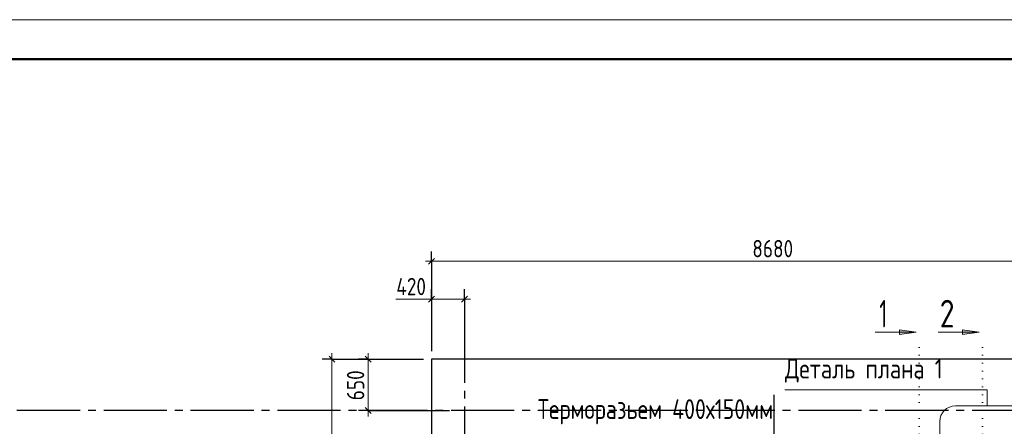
# Model space of a CAD drawing. Header units: millimetres. Extents: x 0 to 43617, y 0 to 29700.
# Tile 19 of 20: x 21595 to 34069, y 24550 to 29700. Entities that reach past the tile are written whole.
import ezdxf

# ---------------------------------------------------------------- set-up
doc = ezdxf.new("R2010")
doc.units = ezdxf.units.MM
doc.linetypes.add('______5', pattern=[1100, 800, -100, 100, -100])
doc.linetypes.add('______9', pattern=[100, 0, -100])
for name, color, linetype, lineweight in [('Standard', 7, 'Continuous', 25), ('ЖБ Перекрытие верхний уровень', 7, 'Continuous', 35), ('Оси', 40, '______5', 18), ('Примечания', 7, 'Continuous', 25), ('Размерная выноска', 7, 'Continuous', 13), ('Узлы символ', 7, 'Continuous', 25)]:
    doc.layers.add(name, color=color, linetype=linetype, lineweight=lineweight)
doc.styles.add('GOST 2.304-81', font='txt')
doc.styles.add('ISOCPEUR', font='txt')

msp = doc.modelspace()

# ---------------------------------------------------------------- hatches: boundary and pattern name
at = {"layer": 'Узлы символ', "linetype": 'Continuous', "lineweight": 13, "transparency": 33554687}
for points in [[(32740, 25772), (32950, 25742), (32740, 25712)], [(33540, 25772), (33750, 25742), (33540, 25712)]]:
    msp.add_hatch(color=7, dxfattribs=at).paths.add_polyline_path(points, flags=16)

# ---------------------------------------------------------------- linework, layer by layer
at = {"layer": 'Standard', "color": 251, "linetype": 'Continuous', "lineweight": -3, "true_color": 0x656565, "transparency": 33554687}
for p, q in [((26810, 26640), (26810, 26765)), ((26810, 26640), (26810, 26515)), ((26810, 26640), (26810, 25500)), ((26810, 26160), (26810, 26285)), ((27230, 26160), (27230, 26285)), ((26810, 26160), (26810, 26035)), ((26810, 26160), (26810, 25500)), ((27230, 26160), (27230, 26035)), ((27230, 26160), (27230, 25380)), ((25551, 25400), (25426, 25400)), ((25551, 25400), (25676, 25400)), ((25551, 25400), (26710, 25400)), ((26010, 25400), (25885, 25400)), ((26010, 25400), (26135, 25400)), ((26010, 25400), (26710, 25400)), ((26010, 24750), (25885, 24750)), ((26010, 24750), (26135, 24750)), ((26010, 24750), (27040, 24750))]:
    msp.add_line(p, q, dxfattribs=at)
at = {"layer": 'Standard', "color": 7, "linetype": 'Continuous', "lineweight": 13, "transparency": 33554687}
for p, q in [((26810, 26640), (26735, 26640)), ((35490, 26640), (26810, 26640)), ((26810, 26160), (26735, 26160)), ((27230, 26160), (26810, 26160)), ((27230, 26160), (27305, 26160)), ((25551, 25400), (25551, 25475)), ((26010, 25400), (26010, 25475)), ((26010, 24750), (26010, 24675))]:
    msp.add_line(p, q, dxfattribs=at)
at = {"layer": 'Standard', "color": 7, "linetype": 'Continuous', "lineweight": 25, "transparency": 33554687}
for p, q in [((26848, 26677), (26772, 26602)), ((26848, 26197), (26772, 26122)), ((27267, 26197), (27192, 26122)), ((25514, 25438), (25589, 25363)), ((25972, 25438), (26048, 25363)), ((25972, 24787), (26048, 24712))]:
    msp.add_line(p, q, dxfattribs=at)
at = {"layer": 'Standard', "color": 7, "linetype": 'Continuous', "lineweight": 13, "transparency": 33554687}
msp.add_lwpolyline([(0, 0), (42000, 0), (42000, 29700), (0, 29700), (0, 0)], close=True, dxfattribs=at)
at = {"layer": 'Standard', "color": 7, "linetype": 'Continuous', "lineweight": 50, "transparency": 33554687}
msp.add_lwpolyline([(2000, 29200), (41500, 29200), (41500, 500), (2000, 500), (2000, 29200)], close=True, dxfattribs=at)
at = {"layer": 'Standard', "color": 7, "linetype": 'Continuous', "lineweight": 13, "transparency": 33554687}
for points in [[(25551, 25400), (25551, 21107), (25551, 21107), (25551, 17540)], [(26010, 25400), (26010, 24781), (26010, 24781), (26010, 24750)]]:
    msp.add_lwpolyline(points, dxfattribs=at)
at = {"layer": 'ЖБ Перекрытие верхний уровень', "color": 7, "linetype": 'Continuous', "lineweight": 25, "transparency": 33554687}
for p, q in [((35490, 25400), (26810, 25400)), ((26810, 25400), (26810, 23800))]:
    msp.add_line(p, q, dxfattribs=at)
at = {"layer": 'Оси', "color": 8, "linetype": '______5', "lineweight": -3, "transparency": 33554687}
for p, q in [((27230, 25900), (27230, 15250)), ((31150, 24950), (31150, 15250)), ((35560, 24750), (3600, 24750))]:
    msp.add_line(p, q, dxfattribs=at)
at = {"layer": 'Примечания', "color": 7, "linetype": 'Continuous', "lineweight": 13, "transparency": 33554687}
for p, q in [((33450, 24810), (34250, 24810)), ((33250, 23010), (33250, 24610))]:
    msp.add_line(p, q, dxfattribs=at)
msp.add_lwpolyline([(31290, 25012), (33850, 25012), (33850, 24810)], dxfattribs=at)
msp.add_arc((33450, 24610), 200, 90, 180, dxfattribs=at)
at = {"layer": 'Размерная выноска', "color": 7, "linetype": 'Continuous', "lineweight": 13, "transparency": 33554687}
msp.add_line((26810, 26160), (26360, 26160), dxfattribs=at)
at = {"layer": 'Узлы символ', "color": 7, "linetype": 'Continuous', "lineweight": 13, "transparency": 33554687}
for p, q in [((32950, 25742), (32431, 25742)), ((32740, 25742), (32725, 25742)), ((32740, 25712), (32740, 25772)), ((32740, 25772), (32950, 25742)), ((32950, 25742), (32740, 25712)), ((32950, 25742), (32950, 25742)), ((32950, 25742), (32950, 25742)), ((32950, 25742), (32950, 25742)), ((33750, 25742), (33231, 25742)), ((33540, 25742), (33525, 25742)), ((33540, 25712), (33540, 25772)), ((33540, 25772), (33750, 25742)), ((33750, 25742), (33540, 25712)), ((33750, 25742), (33750, 25742)), ((33750, 25742), (33750, 25742)), ((33750, 25742), (33750, 25742))]:
    msp.add_line(p, q, dxfattribs=at)
at = {"layer": 'Узлы символ', "color": 7, "linetype": '______9', "lineweight": 13, "transparency": 33554687}
for p, q in [((32991, 25550), (32991, 22610)), ((33791, 25550), (33791, 22610))]:
    msp.add_line(p, q, dxfattribs=at)

# ---------------------------------------------------------------- texts
at = {"layer": 'Standard', "color": 7, "linetype": 'Continuous', "lineweight": 25, "transparency": 33554687, "char_height": 220, "attachment_point": 7, "style": 'GOST 2.304-81'}
for s, insert, width in [('8680', (30876, 26690), 672.62), ('420', (26366, 26210), 531.96)]:
    msp.add_mtext(s, dxfattribs=dict(at, insert=insert, width=width))
at = {"layer": 'Standard', "color": 7, "linetype": 'Continuous', "lineweight": 25, "transparency": 33554687, "insert": (25960, 24880), "char_height": 220, "width": 516.39, "attachment_point": 7, "rotation": 90, "style": 'GOST 2.304-81'}
msp.add_mtext('650', dxfattribs=at)
at = {"layer": 'Примечания', "color": 7, "linetype": 'Continuous', "lineweight": 25, "transparency": 33554687, "char_height": 250, "attachment_point": 7, "style": 'GOST 2.304-81'}
for s, insert, width in [('Деталь\\~плана\\~1', (31290, 25104), 2096.87), ('Терморазьем\\~400х150мм', (28157, 24575), 3189.08)]:
    msp.add_mtext(s, dxfattribs=dict(at, insert=insert, width=width))
at = {"layer": 'Узлы символ', "color": 7, "linetype": 'Continuous', "lineweight": 35, "transparency": 33554687, "char_height": 350, "attachment_point": 7, "style": 'ISOCPEUR'}
for s, insert, width in [('\\W0.56;1', (32486, 25802), 272.22), ('\\W0.78;2', (33251, 25802), 380.82)]:
    msp.add_mtext(s, dxfattribs=dict(at, insert=insert, width=width))

doc.saveas('drawing.dxf')
